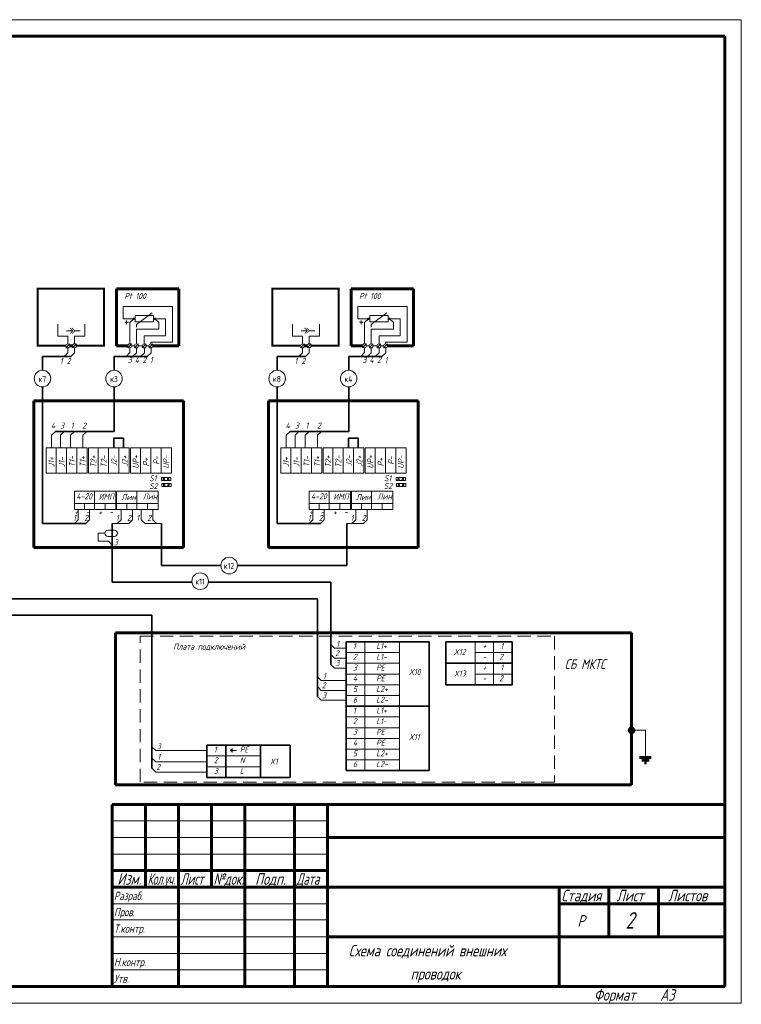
# Model space of a CAD drawing. Header units: millimetres. Extents: x 0 to 840, y 0 to 297.
# Tile 4 of 4: x 622 to 840, y 0 to 297. Entities that reach past the tile are written whole.
import ezdxf

# ---------------------------------------------------------------- set-up
doc = ezdxf.new("R2010")
doc.units = ezdxf.units.MM
for name, pattern in [('K5LT32768', [0]), ('K5LT32769', [0]), ('K5LT32770', [6, 4, -2]), ('K5LT_BASIC', [0]), ('K5LT_THIN', [0])]:
    doc.linetypes.add(name, pattern=pattern)
doc.layers.add('Системный слой', color=7, linetype='Continuous')
doc.styles.add('KTEXTSTYLE', font='GOST_AU.SHX', dxfattribs={"width": 0.96, "height": 5})

# ---------------------------------------------------------------- blocks, each defined once
blk = doc.blocks.new('U13')
at = {"layer": 'Системный слой', "true_color": 0xffffff}
h = blk.add_hatch(color=7, dxfattribs=at)
h.paths.add_polyline_path([(807.34, 82.89), (806.34, 81.9), (806.84, 81.7), (807.34, 81.9), (807.54, 82.4)])
h.paths.add_polyline_path([(806.34, 81.9), (807.34, 82.89), (806.84, 83.1), (806.34, 82.89), (806.14, 82.4)])
at = {"layer": 'Системный слой', "color": 5, "linetype": 'K5LT_BASIC', "lineweight": 60, "true_color": 0x0000ff}
for p, q in [((806.14, 81.7), (807.54, 83.1)), ((809.27, 74.21), (812.78, 74.21)), ((809.92, 73.39), (812.13, 73.39)), ((810.71, 72.6), (811.34, 72.6))]:
    blk.add_line(p, q, dxfattribs=at)
at = {"layer": 'Системный слой', "color": 7, "linetype": 'K5LT_THIN', "lineweight": 18}
for p in [(807.54, 82.4), (811.02, 74.71)]:
    blk.add_line(p, (811.02, 82.4), dxfattribs=at)
at = {"layer": 'Системный слой', "color": 5, "linetype": 'K5LT_BASIC', "lineweight": 60, "true_color": 0x0000ff}
blk.add_circle((806.84, 82.4), 0.701, dxfattribs=at)
blk = doc.blocks.new('U17')
at = {"layer": 'Системный слой', "color": 7, "linetype": 'K5LT_THIN', "lineweight": 18}
for p, q in [((648.73, 142.83), (650.62, 142.83)), ((648.73, 140.96), (650.62, 140.96))]:
    blk.add_line(p, q, dxfattribs=at)
for centre, start, end in [((648.73, 141.89), 90, 270), ((650.62, 141.89), 270, 90)]:
    blk.add_arc(centre, 0.934, start, end, dxfattribs=at)
blk = doc.blocks.new('U18')
at = {"layer": 'Системный слой', "color": 7, "linetype": 'K5LT_THIN', "lineweight": 18}
for p, q in [((638.08, 203.05), (636.2, 203.05)), ((640.28, 203.05), (638.68, 203.05))]:
    blk.add_line(p, q, dxfattribs=at)
at = {"layer": 'Системный слой', "color": 7, "linetype": 'K5LT_THIN', "const_width": 0.18}
for points in [[(637.23, 202.2), (638.08, 203.05), (637.23, 203.9)], [(637.83, 202.2), (638.68, 203.05), (637.83, 203.9)]]:
    blk.add_lwpolyline(points, dxfattribs=at)
blk = doc.blocks.new('U19')
at = {"layer": 'Системный слой', "color": 7, "linetype": 'K5LT_THIN', "lineweight": 18}
for p, q in [((708.96, 203.05), (707.08, 203.05)), ((711.16, 203.05), (709.56, 203.05))]:
    blk.add_line(p, q, dxfattribs=at)
at = {"layer": 'Системный слой', "color": 7, "linetype": 'K5LT_THIN', "const_width": 0.18}
for points in [[(708.11, 202.2), (708.96, 203.05), (708.11, 203.9)], [(708.71, 202.2), (709.56, 203.05), (708.71, 203.9)]]:
    blk.add_lwpolyline(points, dxfattribs=at)

msp = doc.modelspace()

# ---------------------------------------------------------------- linework, layer by layer
at = {"color": 7, "linetype": 'K5LT_THIN', "lineweight": 18}
for p, q in [((420, 297), (840, 297)), ((840, 297), (840, 0)), ((650, 55), (715, 55)), ((650, 50), (715, 50)), ((650, 45), (715, 45)), ((650, 30), (715, 30)), ((650, 25.18), (715, 25.18)), ((650, 20), (715, 20)), ((650, 15), (715, 15)), ((650, 10), (715, 10)), ((840, 0), (420, 0))]:
    msp.add_line(p, q, dxfattribs=at)
at = {"color": 5, "linetype": 'K5LT_BASIC', "lineweight": 60, "true_color": 0x0000ff}
for p, q in [((440, 292), (835, 292)), ((835, 292), (835, 5)), ((650, 60), (835, 60)), ((650, 5), (650, 60)), ((660, 55), (660, 60)), ((670, 5), (670, 60)), ((680, 55), (680, 60)), ((690, 5), (690, 60)), ((705, 5), (705, 60)), ((715, 5), (715, 60)), ((660, 50), (660, 55)), ((680, 50), (680, 55)), ((660, 45), (660, 50)), ((680, 45), (680, 50)), ((715, 50), (785, 50)), ((785, 50), (835, 50)), ((660, 40), (660, 45)), ((680, 40), (680, 45)), ((650, 40), (670, 40)), ((660, 35), (660, 40)), ((670, 40), (690, 40)), ((680, 35), (680, 40)), ((690, 40), (705, 40)), ((705, 40), (715, 40)), ((650, 35), (670, 35)), ((670, 35), (690, 35)), ((690, 35), (705, 35)), ((705, 35), (715, 35)), ((715, 35), (785, 35)), ((785, 35), (835, 35)), ((785, 20), (785, 35)), ((800, 20), (800, 35)), ((815, 20), (815, 35)), ((785, 30), (800, 30)), ((800, 30), (815, 30)), ((815, 30), (835, 30)), ((715, 20), (785, 20)), ((785, 5), (785, 20)), ((785, 20), (835, 20)), ((835, 5), (440, 5))]:
    msp.add_line(p, q, dxfattribs=at)
at = {"layer": 'Системный слой', "color": 5, "linetype": 'K5LT_BASIC', "lineweight": 60, "true_color": 0x0000ff}
for p, q in [((651.26, 215.73), (651.26, 198.51)), ((670.13, 215.73), (651.26, 215.73)), ((670.13, 198.51), (670.13, 215.73)), ((722.14, 215.73), (722.14, 198.51)), ((741.02, 215.73), (722.14, 215.73)), ((741.02, 198.51), (741.02, 215.73)), ((637.19, 198.51), (638, 198.51)), ((651.26, 198.51), (654.69, 198.51)), ((662.26, 198.51), (670.13, 198.51)), ((708.07, 198.51), (708.89, 198.51)), ((722.14, 198.51), (725.57, 198.51)), ((733.14, 198.51), (741.02, 198.51)), ((626.26, 181.94), (671.48, 181.94)), ((626.26, 137.56), (626.26, 181.94)), ((671.48, 181.94), (671.48, 137.56)), ((697.14, 181.94), (742.37, 181.94)), ((697.14, 137.56), (697.14, 181.94)), ((742.37, 181.94), (742.37, 137.56)), ((671.48, 137.56), (626.26, 137.56)), ((742.37, 137.56), (697.14, 137.56)), ((651.01, 111.84), (651.01, 65.88)), ((806.84, 111.84), (651.01, 111.84)), ((806.84, 65.88), (806.84, 111.84)), ((651.01, 65.88), (806.84, 65.88))]:
    msp.add_line(p, q, dxfattribs=at)
at = {"layer": 'Системный слой', "color": 7, "linetype": 'K5LT_THIN', "lineweight": 18}
for p, q in [((653.26, 206.7), (653.26, 210.43)), ((653.26, 210.43), (668.23, 210.43)), ((657.28, 204.9), (662.09, 208.51)), ((668.23, 210.43), (668.23, 199.61)), ((724.14, 206.7), (724.14, 210.43)), ((724.14, 210.43), (739.12, 210.43)), ((728.16, 204.9), (732.97, 208.51)), ((739.12, 210.43), (739.12, 199.61)), ((656.87, 206.7), (653.26, 206.7)), ((653.79, 205.61), (654.86, 205.61)), ((654.32, 205.07), (654.32, 206.14)), ((656.47, 206.7), (655.27, 205.5)), ((655.27, 205.5), (655.27, 199.11)), ((656.87, 207.7), (662.49, 207.7)), ((656.87, 205.7), (656.87, 207.7)), ((662.49, 205.7), (656.87, 205.7)), ((662.49, 207.7), (662.49, 205.7)), ((662.49, 206.7), (666.11, 206.7)), ((662.89, 206.7), (664.1, 205.5)), ((664.1, 205.5), (664.1, 203.49)), ((666.11, 206.7), (666.11, 201.48)), ((727.76, 206.7), (724.14, 206.7)), ((724.67, 205.61), (725.75, 205.61)), ((725.21, 205.07), (725.21, 206.14)), ((727.36, 206.7), (726.15, 205.5)), ((726.15, 205.5), (726.15, 199.11)), ((727.76, 207.7), (733.38, 207.7)), ((727.76, 205.7), (727.76, 207.7)), ((733.38, 205.7), (727.76, 205.7)), ((733.38, 207.7), (733.38, 205.7)), ((733.38, 206.7), (736.99, 206.7)), ((733.78, 206.7), (734.98, 205.5)), ((734.98, 205.5), (734.98, 203.49)), ((736.99, 206.7), (736.99, 201.48)), ((633.53, 205.02), (633.53, 201.42)), ((641.67, 205.02), (641.67, 201.42)), ((657.28, 204.9), (657.28, 204.11)), ((664.1, 203.49), (657.28, 203.49)), ((657.28, 203.49), (657.28, 199.09)), ((704.41, 205.02), (704.41, 201.42)), ((712.55, 205.02), (712.55, 201.42)), ((728.16, 204.9), (728.16, 204.11)), ((734.98, 203.49), (728.16, 203.49)), ((728.16, 203.49), (728.16, 199.09)), ((636.59, 201.42), (633.53, 201.42)), ((636.59, 201.42), (636.59, 199.11)), ((638.61, 201.42), (638.61, 199.11)), ((638.61, 201.42), (641.67, 201.42)), ((666.11, 201.48), (659.68, 201.48)), ((659.68, 201.48), (659.68, 199.09)), ((661.69, 199.61), (661.69, 199.08)), ((668.23, 199.61), (661.69, 199.61)), ((707.47, 201.42), (704.41, 201.42)), ((707.47, 201.42), (707.47, 199.11)), ((709.49, 201.42), (709.49, 199.11)), ((709.49, 201.42), (712.55, 201.42)), ((736.99, 201.48), (730.57, 201.48)), ((730.57, 201.48), (730.57, 199.09)), ((732.57, 199.61), (732.57, 199.08)), ((739.12, 199.61), (732.57, 199.61)), ((636.61, 196.41), (635.46, 195.26)), ((635.99, 197.89), (637.19, 199.09)), ((636.61, 197.89), (636.61, 196.41)), ((638.61, 196.41), (637.46, 195.26)), ((638, 197.91), (639.21, 199.11)), ((638.61, 197.91), (638.61, 196.41)), ((655.35, 196.44), (654.17, 195.26)), ((654.69, 197.91), (655.89, 199.11)), ((655.35, 197.91), (655.35, 196.44)), ((655.89, 198.51), (656.67, 198.51)), ((657.33, 196.42), (656.15, 195.24)), ((656.67, 197.89), (657.88, 199.09)), ((657.33, 197.89), (657.33, 196.42)), ((657.88, 198.51), (659.06, 198.51)), ((659.71, 196.41), (658.54, 195.23)), ((659.06, 197.88), (660.26, 199.09)), ((659.71, 197.88), (659.71, 196.41)), ((660.26, 198.51), (661.06, 198.51)), ((661.75, 196.41), (660.57, 195.23)), ((661.05, 197.87), (662.26, 199.08)), ((661.75, 197.88), (661.75, 196.41)), ((707.49, 196.41), (706.34, 195.26)), ((706.87, 197.89), (708.07, 199.09)), ((707.49, 197.89), (707.49, 196.41)), ((709.49, 196.41), (708.34, 195.26)), ((708.89, 197.91), (710.09, 199.11)), ((709.49, 197.91), (709.49, 196.41)), ((726.23, 196.44), (725.05, 195.26)), ((725.57, 197.91), (726.78, 199.11)), ((726.23, 197.91), (726.23, 196.44)), ((726.78, 198.51), (727.56, 198.51)), ((728.21, 196.42), (727.04, 195.24)), ((727.56, 197.89), (728.76, 199.09)), ((728.21, 197.89), (728.21, 196.42)), ((728.76, 198.51), (729.94, 198.51)), ((730.6, 196.41), (729.42, 195.23)), ((729.94, 197.88), (731.14, 199.09)), ((730.6, 197.88), (730.6, 196.41)), ((731.14, 198.51), (731.94, 198.51)), ((732.63, 196.41), (731.45, 195.23)), ((731.94, 197.87), (733.14, 199.08)), ((732.63, 197.88), (732.63, 196.41)), ((631.69, 171.52), (632.83, 172.66)), ((634.37, 171.52), (635.51, 172.66)), ((637.41, 171.52), (638.55, 172.66)), ((641.14, 171.52), (642.28, 172.66)), ((702.57, 171.52), (703.71, 172.66)), ((705.25, 171.52), (706.39, 172.66)), ((708.29, 171.52), (709.43, 172.66)), ((712.02, 171.52), (713.16, 172.66)), ((631.69, 167.73), (631.69, 171.52)), ((634.37, 167.73), (634.37, 171.52)), ((637.41, 167.73), (637.41, 171.52)), ((641.14, 167.73), (641.14, 171.52)), ((702.57, 167.73), (702.57, 171.52)), ((705.25, 167.73), (705.25, 171.52)), ((708.29, 167.73), (708.29, 171.52)), ((712.02, 167.73), (712.02, 171.52)), ((664.87, 157.78), (664.87, 158.75)), ((664.87, 158.75), (667.64, 158.75)), ((667.64, 157.78), (664.87, 157.78)), ((665.33, 158.47), (665.33, 158)), ((665.79, 158.47), (665.33, 158.47)), ((665.33, 158), (665.79, 158)), ((665.79, 158), (665.79, 158.47)), ((666.65, 158.47), (666.65, 158)), ((667.11, 158.47), (666.65, 158.47)), ((666.65, 158), (667.11, 158)), ((667.11, 158), (667.11, 158.47)), ((667.64, 158.75), (667.64, 157.78)), ((735.75, 157.78), (735.75, 158.75)), ((735.75, 158.75), (738.52, 158.75)), ((738.52, 157.78), (735.75, 157.78)), ((736.21, 158.47), (736.21, 158)), ((736.68, 158.47), (736.21, 158.47)), ((736.21, 158), (736.68, 158)), ((736.68, 158), (736.68, 158.47)), ((737.53, 158.47), (737.53, 158)), ((738, 158.47), (737.53, 158.47)), ((737.53, 158), (738, 158)), ((738, 158), (738, 158.47)), ((738.52, 158.75), (738.52, 157.78)), ((664.97, 155.97), (664.97, 156.95)), ((664.97, 156.95), (667.74, 156.95)), ((667.74, 155.97), (664.97, 155.97)), ((665.9, 156.66), (665.43, 156.66)), ((665.43, 156.66), (665.43, 156.2)), ((665.43, 156.2), (665.9, 156.2)), ((665.9, 156.2), (665.9, 156.66)), ((667.22, 156.66), (666.75, 156.66)), ((666.75, 156.66), (666.75, 156.2)), ((666.75, 156.2), (667.22, 156.2)), ((667.22, 156.2), (667.22, 156.66)), ((667.74, 156.95), (667.74, 155.97)), ((735.85, 155.97), (735.85, 156.95)), ((735.85, 156.95), (738.62, 156.95)), ((738.62, 155.97), (735.85, 155.97)), ((736.78, 156.66), (736.31, 156.66)), ((736.31, 156.66), (736.31, 156.2)), ((736.31, 156.2), (736.78, 156.2)), ((736.78, 156.2), (736.78, 156.66)), ((738.1, 156.66), (737.63, 156.66)), ((737.63, 156.66), (737.63, 156.2)), ((737.63, 156.2), (738.1, 156.2)), ((738.1, 156.2), (738.1, 156.66)), ((738.62, 156.95), (738.62, 155.97)), ((639.69, 149.06), (639.69, 146)), ((643.14, 149.06), (643.14, 146)), ((652.64, 149.06), (652.64, 146)), ((656.1, 149.06), (656.1, 146)), ((658.77, 149.06), (658.77, 146)), ((662.22, 149.06), (662.22, 146)), ((710.57, 149.06), (710.57, 146)), ((714.03, 149.06), (714.03, 146)), ((723.52, 149.06), (723.52, 146)), ((726.98, 149.06), (726.98, 146)), ((639.69, 146), (638.54, 144.86)), ((643.14, 146), (642, 144.86)), ((652.64, 146), (651.5, 144.86)), ((656.1, 146), (654.95, 144.86)), ((658.77, 146), (659.91, 144.86)), ((662.22, 146), (663.37, 144.86)), ((710.57, 146), (709.43, 144.86)), ((714.03, 146), (712.88, 144.86)), ((723.52, 146), (722.38, 144.86)), ((726.98, 146), (725.84, 144.86)), ((642, 144.86), (637, 144.86)), ((654.95, 144.86), (649.95, 144.86)), ((659.91, 144.86), (664.91, 144.86)), ((712.88, 144.86), (707.88, 144.86)), ((725.84, 144.86), (720.84, 144.86)), ((647.79, 141.89), (645.73, 141.89)), ((645.73, 141.89), (645.73, 139.49)), ((648.81, 139.49), (645.73, 139.49)), ((648.81, 139.49), (649.95, 138.35)), ((715.98, 108.3), (717.12, 107.16)), ((720.6, 107.16), (717.12, 107.16)), ((715.98, 105.3), (717.12, 104.16)), ((720.6, 104.16), (717.12, 104.16)), ((715.98, 102.3), (717.12, 101.16)), ((720.6, 101.16), (717.12, 101.16)), ((711.98, 98.58), (713.12, 97.44)), ((711.98, 95.58), (713.12, 94.44)), ((720.6, 97.44), (713.12, 97.44)), ((711.98, 92.58), (713.12, 91.44)), ((720.6, 94.44), (713.12, 94.44)), ((720.6, 91.44), (713.12, 91.44)), ((661.98, 77.4), (663.12, 76.26)), ((678.6, 76.26), (663.12, 76.26)), ((685.68, 76.33), (685.68, 76.44)), ((685.68, 76.33), (685.68, 76.21)), ((685.94, 76.33), (685.94, 76.66)), ((685.94, 76.33), (685.94, 76)), ((686.23, 76.33), (686.23, 76.99)), ((686.23, 76.33), (686.23, 75.67)), ((687.56, 76.33), (686.23, 76.33)), ((661.98, 74), (663.12, 72.86)), ((678.6, 72.86), (663.12, 72.86)), ((661.98, 70.94), (663.12, 69.79)), ((678.6, 69.79), (663.12, 69.79))]:
    msp.add_line(p, q, dxfattribs=at)
at = {"layer": 'Системный слой', "color": 7, "linetype": 'K5LT32768', "lineweight": 35}
for p, q in [((637.46, 195.26), (628.91, 195.26)), ((628.91, 191.11), (628.91, 195.26)), ((660.6, 195.26), (650.53, 195.26)), ((650.53, 191.11), (650.53, 195.26)), ((708.34, 195.26), (699.8, 195.26)), ((699.8, 191.11), (699.8, 195.26)), ((731.48, 195.26), (721.41, 195.26)), ((721.41, 191.11), (721.41, 195.26)), ((628.91, 144.86), (628.91, 186.11)), ((650.53, 172.66), (650.53, 186.11)), ((699.8, 144.86), (699.8, 186.11)), ((721.41, 172.66), (721.41, 186.11)), ((650.53, 172.66), (632.83, 172.66)), ((721.41, 172.66), (703.71, 172.66)), ((650.45, 167.73), (650.45, 170.62)), ((650.45, 170.62), (653.41, 170.62)), ((653.41, 170.62), (653.41, 167.73)), ((721.33, 167.73), (721.33, 170.62)), ((721.33, 170.62), (724.29, 170.62)), ((724.29, 170.62), (724.29, 167.73)), ((642, 144.86), (628.91, 144.86)), ((649.95, 144.86), (649.95, 127.14)), ((664.91, 144.86), (664.91, 132.14)), ((712.88, 144.86), (699.8, 144.86)), ((720.84, 144.86), (720.84, 132.14)), ((664.91, 132.14), (682.8, 132.14)), ((687.8, 132.14), (720.84, 132.14)), ((649.95, 127.14), (674.06, 127.14)), ((679.03, 127.14), (715.98, 127.14)), ((715.98, 127.14), (715.98, 102.3)), ((537.75, 122.14), (711.98, 122.14)), ((711.98, 122.14), (711.98, 92.58)), ((545.01, 117.14), (661.98, 117.14)), ((661.98, 117.14), (661.98, 70.94)), ((745.71, 109.1), (720.6, 109.1)), ((720.6, 70.22), (720.6, 109.1)), ((745.71, 70.22), (745.71, 109.1)), ((750.71, 109.1), (770.82, 109.1)), ((750.71, 96.14), (750.71, 109.1)), ((770.82, 96.14), (770.82, 109.1)), ((750.71, 102.62), (770.82, 102.62)), ((750.71, 96.14), (770.82, 96.14)), ((720.6, 89.66), (745.71, 89.66)), ((678.6, 68.16), (678.6, 77.88)), ((678.6, 77.88), (703.71, 77.88)), ((684.27, 77.88), (684.27, 68.16)), ((694.8, 77.88), (694.8, 68.16)), ((703.71, 68.16), (703.71, 77.88)), ((745.71, 70.22), (720.6, 70.22)), ((703.71, 68.16), (678.6, 68.16))]:
    msp.add_line(p, q, dxfattribs=at)
at = {"layer": 'Системный слой', "color": 18, "linetype": 'K5LT32769', "lineweight": 15, "true_color": 0x010101}
for p, q in [((630.06, 167.73), (642.43, 167.73)), ((630.06, 167.71), (630.06, 160.05)), ((633.04, 167.73), (633.04, 160.03)), ((636.16, 167.73), (636.16, 160.03)), ((639.29, 167.73), (639.29, 160.03)), ((642.43, 167.73), (642.43, 160.03)), ((642.77, 167.73), (655.14, 167.73)), ((642.77, 167.71), (642.77, 160.05)), ((645.75, 167.73), (645.75, 160.03)), ((648.87, 167.73), (648.87, 160.03)), ((652.01, 167.73), (652.01, 160.03)), ((655.14, 167.73), (655.14, 160.03)), ((655.54, 167.72), (667.9, 167.72)), ((655.54, 167.7), (655.54, 160.04)), ((658.52, 167.72), (658.52, 160.02)), ((661.63, 167.72), (661.63, 160.02)), ((664.77, 167.72), (664.77, 160.02)), ((667.9, 167.72), (667.9, 160.02)), ((700.94, 167.73), (713.31, 167.73)), ((700.94, 167.71), (700.94, 160.05)), ((703.92, 167.73), (703.92, 160.03)), ((707.04, 167.73), (707.04, 160.03)), ((710.18, 167.73), (710.18, 160.03)), ((713.31, 167.73), (713.31, 160.03)), ((713.66, 167.73), (726.02, 167.73)), ((713.66, 167.71), (713.66, 160.05)), ((716.64, 167.73), (716.64, 160.03)), ((719.75, 167.73), (719.75, 160.03)), ((722.89, 167.73), (722.89, 160.03)), ((726.02, 167.73), (726.02, 160.03)), ((726.42, 167.72), (738.79, 167.72)), ((726.42, 167.7), (726.42, 160.04)), ((729.4, 167.72), (729.4, 160.02)), ((732.51, 167.72), (732.51, 160.02)), ((735.65, 167.72), (735.65, 160.02)), ((738.79, 167.72), (738.79, 160.02)), ((630.06, 160.03), (642.43, 160.03)), ((642.77, 160.03), (655.14, 160.03)), ((655.54, 160.02), (667.9, 160.02)), ((700.94, 160.03), (713.31, 160.03)), ((713.66, 160.03), (726.02, 160.03)), ((726.42, 160.02), (738.79, 160.02)), ((638.54, 149.06), (638.54, 154.61)), ((638.54, 154.61), (651.04, 154.61)), ((644.66, 154.61), (644.66, 149.06)), ((651.04, 154.61), (651.04, 149.06)), ((651.32, 154.61), (663.83, 154.61)), ((651.32, 149.06), (651.32, 154.61)), ((657.45, 154.61), (657.45, 149.06)), ((663.83, 154.61), (663.83, 149.06)), ((709.42, 149.06), (709.42, 154.61)), ((709.42, 154.61), (721.93, 154.61)), ((715.54, 154.61), (715.54, 149.06)), ((721.93, 154.61), (721.93, 149.06)), ((722.21, 154.61), (734.71, 154.61)), ((722.21, 149.06), (722.21, 154.61)), ((728.33, 154.61), (728.33, 149.06)), ((734.71, 154.61), (734.71, 149.06)), ((651.04, 150.93), (638.54, 150.93)), ((651.04, 149.06), (638.54, 149.06)), ((641.58, 150.93), (641.58, 149.06)), ((647.86, 150.93), (647.86, 149.05)), ((663.83, 150.93), (651.32, 150.93)), ((663.83, 149.06), (651.32, 149.06)), ((654.37, 150.93), (654.37, 149.06)), ((660.65, 150.93), (660.65, 149.05)), ((721.93, 150.93), (709.42, 150.93)), ((721.93, 149.06), (709.42, 149.06)), ((712.46, 150.93), (712.46, 149.06)), ((718.74, 150.93), (718.74, 149.05)), ((734.71, 150.93), (722.21, 150.93)), ((734.71, 149.06), (722.21, 149.06)), ((725.25, 150.93), (725.25, 149.06)), ((731.53, 150.93), (731.53, 149.05)), ((726.27, 109.1), (726.27, 70.22)), ((736.8, 109.1), (736.8, 99.38)), ((770.82, 109.1), (759.62, 109.1)), ((759.62, 109.1), (759.62, 102.62)), ((765.15, 109.1), (765.15, 96.14)), ((736.8, 105.86), (720.6, 105.86)), ((759.62, 105.86), (770.82, 105.86)), ((736.8, 102.62), (720.6, 102.62)), ((750.71, 102.62), (770.82, 102.62)), ((770.82, 102.62), (759.62, 102.62)), ((759.62, 102.62), (759.62, 96.14)), ((720.6, 99.38), (736.8, 99.38)), ((736.8, 99.38), (720.6, 99.38)), ((736.8, 99.38), (736.8, 89.66)), ((759.62, 99.38), (770.82, 99.38)), ((736.8, 96.14), (720.6, 96.14)), ((736.8, 92.9), (720.6, 92.9)), ((736.8, 89.66), (720.6, 89.66)), ((736.8, 89.66), (736.8, 79.94)), ((736.8, 86.42), (720.6, 86.42)), ((736.8, 83.18), (720.6, 83.18)), ((736.8, 79.94), (720.6, 79.94)), ((736.8, 79.94), (736.8, 70.22)), ((694.8, 74.64), (678.6, 74.64)), ((736.8, 76.7), (720.6, 76.7)), ((694.8, 71.4), (678.6, 71.4)), ((736.8, 73.46), (720.6, 73.46))]:
    msp.add_line(p, q, dxfattribs=at)
at = {"layer": 'Системный слой', "color": 5, "linetype": 'K5LT32770', "lineweight": 15, "true_color": 0x0000ff}
for p, q in [((658.44, 110.77), (783.55, 110.77)), ((658.44, 66.77), (658.44, 110.77)), ((783.55, 110.77), (783.55, 66.77)), ((783.55, 66.77), (658.44, 66.77))]:
    msp.add_line(p, q, dxfattribs=at)
at = {"layer": 'Системный слой', "color": 5, "linetype": 'K5LT_BASIC', "true_color": 0x0000ff, "const_width": 0.6}
for points in [[(635.99, 198.51), (627.48, 198.51), (627.48, 215.73), (647.48, 215.73), (647.48, 198.51), (639.21, 198.51)], [(706.87, 198.51), (698.37, 198.51), (698.37, 215.73), (718.37, 215.73), (718.37, 198.51), (710.09, 198.51)], [(638, 198.51), (637.19, 198.51)], [(638, 198.51), (637.19, 198.51)], [(647.48, 198.51), (639.21, 198.51)], [(708.89, 198.51), (708.07, 198.51)], [(708.89, 198.51), (708.07, 198.51)], [(718.37, 198.51), (710.09, 198.51)]]:
    msp.add_lwpolyline(points, dxfattribs=at)
at = {"layer": 'Системный слой', "color": 7, "linetype": 'K5LT_THIN', "lineweight": 18}
for centre, radius in [((656.47, 206.7), 0.201), ((662.89, 206.7), 0.201), ((727.36, 206.7), 0.201), ((733.78, 206.7), 0.201), ((636.59, 198.49), 0.602), ((638.61, 198.51), 0.602), ((655.29, 198.51), 0.602), ((657.28, 198.49), 0.602), ((659.66, 198.48), 0.602), ((661.66, 198.48), 0.602), ((707.47, 198.49), 0.602), ((709.49, 198.51), 0.602), ((726.17, 198.51), 0.602), ((728.16, 198.49), 0.602), ((730.54, 198.48), 0.602), ((732.54, 198.48), 0.602)]:
    msp.add_circle(centre, radius, dxfattribs=at)
for centre in [(628.91, 188.61), (650.53, 188.61), (699.8, 188.61), (721.41, 188.61), (685.3, 132.14), (676.55, 127.42)]:
    msp.add_arc(centre, 2.5, 0, 360, dxfattribs=at)

# ---------------------------------------------------------------- block references
at = {"layer": 'Системный слой'}
for name in ['U18', 'U19', 'U17', 'U13']:
    msp.add_blockref(name, (0, 0), dxfattribs=at)

# ---------------------------------------------------------------- texts
at = {"color": 7, "char_height": 2.5, "attachment_point": 1, "style": 'KTEXTSTYLE'}
for s, insert in [('\\H3.5;\\W0.965;\\Q15;\\Q15;Изм.', (651.53, 39.23)), ('\\H3.5;\\W0.965;\\Q15;\\Q15;\\W0.735;Кол.уч.', (660.65, 39.23)), ('\\H3.5;\\W0.965;\\Q15;\\Q15;\\W0.816;Лист', (670.6, 39.23)), ('\\H3.5;\\W0.965;\\Q15;\\Q15;\\W0.859;№док.', (680.57, 39.23)), ('\\H3.5;\\W0.965;\\Q15;\\Q15;Подп.', (693.15, 39.23)), ('\\H3.5;\\W0.965;\\Q15;\\Q15;\\W0.816;Дата', (705.6, 39.23)), ('\\H3.5;\\W0.965;\\Q15;\\Q15;\\H2.50;Разраб.', (650.5, 33.63)), ('\\H3.5;\\W0.965;\\Q15;\\Q15;Стадия', (785.66, 34.23)), ('\\H3.5;\\W0.965;\\Q15;\\Q15;Лист', (802.33, 34.23)), ('\\H3.5;\\W0.965;\\Q15;\\Q15;Листов', (817.88, 34.23)), ('\\H3.5;\\W0.965;\\Q15;\\Q15;\\H2.50;Пров.', (650.5, 28.73)), ('\\H3.5;\\W0.965;\\Q15;\\Q15;\\H5.00;2', (805, 27.47)), ('\\H3.5;\\W0.965;\\Q15;\\Q15;Р', (790.52, 26.58)), ('\\H3.5;\\W0.965;\\Q15;\\Q15;\\H2.50;Т.контр.', (650.5, 23.73)), ('\\H3.5;\\W0.965;\\Q15;\\Q15;Схема соединений внешних', (721.44, 17.58)), ('\\H3.5;\\W0.965;\\Q15;\\Q15;\\H2.50;Н.контр.', (650.5, 13.63)), ('\\H3.5;\\W0.965;\\Q15;\\Q15;проводок', (740.1, 10.58)), ('\\H3.5;\\W0.965;\\Q15;\\Q15;\\H2.50;Утв.', (650.5, 8.63)), ('\\H3.5;\\W0.965;\\Q15;\\Q15;Формат', (795.5, 4.23)), ('\\H3.5;\\W0.965;\\Q15;\\Q15;A3', (815.5, 4.23))]:
    msp.add_mtext(s, dxfattribs=dict(at, insert=insert))
at = {"layer": 'Системный слой', "color": 7, "char_height": 2.5, "attachment_point": 1, "style": 'KTEXTSTYLE'}
for s, insert in [('\\H3.5;\\W0.965;\\Q15;\\Q15;\\H1.80;Pt 100', (653.68, 214.45)), ('\\H3.5;\\W0.965;\\Q15;\\Q15;\\H1.80;Pt 100', (724.56, 214.45)), ('\\H3.5;\\W0.965;\\Q15;\\Q15;\\H1.80;1', (634.16, 194.86)), ('\\H3.5;\\W0.965;\\Q15;\\Q15;\\H1.80;2', (636.23, 194.83)), ('\\H3.5;\\W0.965;\\Q15;\\Q15;\\H1.80;3', (654.66, 195.13)), ('\\H3.5;\\W0.965;\\Q15;\\Q15;\\H1.80;4', (656.81, 195.13)), ('\\H3.5;\\W0.965;\\Q15;\\Q15;\\H1.80;2', (659.09, 195.13)), ('\\H3.5;\\W0.965;\\Q15;\\Q15;\\H1.80;1', (661.35, 195.13)), ('\\H3.5;\\W0.965;\\Q15;\\Q15;\\H1.80;1', (705.04, 194.86)), ('\\H3.5;\\W0.965;\\Q15;\\Q15;\\H1.80;2', (707.12, 194.83)), ('\\H3.5;\\W0.965;\\Q15;\\Q15;\\H1.80;3', (725.55, 195.13)), ('\\H3.5;\\W0.965;\\Q15;\\Q15;\\H1.80;4', (727.69, 195.13)), ('\\H3.5;\\W0.965;\\Q15;\\Q15;\\H1.80;2', (729.97, 195.13)), ('\\H3.5;\\W0.965;\\Q15;\\Q15;\\H1.80;1', (732.23, 195.13)), ('\\H3.5;\\W0.965;\\Q15;\\Q0;\\H1.80;к7', (627.72, 189.4)), ('\\H3.5;\\W0.965;\\Q15;\\Q0;\\H1.80;к3', (649.33, 189.4)), ('\\H3.5;\\W0.965;\\Q15;\\Q0;\\H1.80;к8', (698.51, 189.4)), ('\\H3.5;\\W0.965;\\Q15;\\Q0;\\H1.80;к4', (720.12, 189.4)), ('\\H3.5;\\W0.965;\\Q15;\\Q15;\\H1.80;4', (631.46, 175.32)), ('\\H3.5;\\W0.965;\\Q15;\\Q15;\\H1.80;3', (634.26, 175.32)), ('\\H3.5;\\W0.965;\\Q15;\\Q15;\\H1.80;1', (637.46, 175.32)), ('\\H3.5;\\W0.965;\\Q15;\\Q15;\\H1.80;2', (640.93, 175.32)), ('\\H3.5;\\W0.965;\\Q15;\\Q15;\\H1.80;4', (702.34, 175.32)), ('\\H3.5;\\W0.965;\\Q15;\\Q15;\\H1.80;3', (705.15, 175.32)), ('\\H3.5;\\W0.965;\\Q15;\\Q15;\\H1.80;1', (708.35, 175.32)), ('\\H3.5;\\W0.965;\\Q15;\\Q15;\\H1.80;2', (711.82, 175.32)), ('\\H3.5;\\W0.965;\\Q15;\\Q15;\\H1.80;S1', (661.17, 159.41)), ('\\H3.5;\\W0.965;\\Q15;\\Q15;\\H1.80;S1', (732.06, 159.41)), ('\\H3.5;\\W0.965;\\Q15;\\Q15;\\H1.80;S2', (661.16, 157.07)), ('\\H3.5;\\W0.965;\\Q15;\\Q15;\\H1.80;S2', (732.04, 157.07)), ('\\H3.5;\\W0.965;\\Q15;\\Q15;\\H1.80;4-20', (639.15, 153.96)), ('\\H3.5;\\W0.965;\\Q15;\\Q15;\\H1.80;ИМП', (645.89, 153.87)), ('\\H3.5;\\W0.965;\\Q15;\\Q15;\\H1.80;Лин', (652.75, 153.72)), ('\\H3.5;\\W0.965;\\Q15;\\Q15;\\H1.80;Лин', (659.2, 153.9)), ('\\H3.5;\\W0.965;\\Q15;\\Q15;\\H1.80;4-20', (710.03, 153.96)), ('\\H3.5;\\W0.965;\\Q15;\\Q15;\\H1.80;ИМП', (716.77, 153.87)), ('\\H3.5;\\W0.965;\\Q15;\\Q15;\\H1.80;Лин', (723.64, 153.72)), ('\\H3.5;\\W0.965;\\Q15;\\Q15;\\H1.80;Лин', (730.08, 153.9)), ('\\H3.5;\\W0.965;\\Q15;\\Q15;\\H1.80;+', (638.54, 149.24)), ('\\H3.5;\\W0.965;\\Q15;\\Q15;\\H1.80;+', (645.76, 149.12)), ('\\H3.5;\\W0.965;\\Q15;\\Q15;\\H1.80;+', (709.42, 149.24)), ('\\H3.5;\\W0.965;\\Q15;\\Q15;\\H1.80;+', (716.64, 149.12)), ('\\H3.5;\\W0.965;\\Q15;\\Q15;\\H1.80;1', (638.16, 147.45)), ('\\H3.5;\\W0.965;\\Q15;\\Q15;\\H1.80;2', (641.49, 147.43)), ('\\H3.5;\\W0.965;\\Q15;\\Q15;\\H1.80;-', (642.03, 149.18)), ('\\H3.5;\\W0.965;\\Q15;\\Q15;\\H1.80;-', (649.06, 149.23)), ('\\H3.5;\\W0.965;\\Q15;\\Q15;\\H1.80;1', (651.12, 147.45)), ('\\H3.5;\\W0.965;\\Q15;\\Q15;\\H1.80;2', (654.45, 147.43)), ('\\H3.5;\\W0.965;\\Q15;\\Q15;\\H1.80;1', (657.24, 147.45)), ('\\H3.5;\\W0.965;\\Q15;\\Q15;\\H1.80;2', (660.57, 147.43)), ('\\H3.5;\\W0.965;\\Q15;\\Q15;\\H1.80;1', (709.05, 147.45)), ('\\H3.5;\\W0.965;\\Q15;\\Q15;\\H1.80;2', (712.38, 147.43)), ('\\H3.5;\\W0.965;\\Q15;\\Q15;\\H1.80;-', (712.91, 149.18)), ('\\H3.5;\\W0.965;\\Q15;\\Q15;\\H1.80;-', (719.94, 149.23)), ('\\H3.5;\\W0.965;\\Q15;\\Q15;\\H1.80;1', (722, 147.45)), ('\\H3.5;\\W0.965;\\Q15;\\Q15;\\H1.80;2', (725.33, 147.43)), ('\\H3.5;\\W0.965;\\Q15;\\Q15;\\H1.80;3', (650.46, 140.04)), ('\\H3.5;\\W0.965;\\Q15;\\Q0;\\H1.80;к12', (683.68, 132.93)), ('\\H3.5;\\W0.965;\\Q15;\\Q0;\\H1.80;к11', (675.09, 128.21)), ('\\H3.5;\\W0.965;\\Q15;\\Q15;\\H1.80;Плата подключений', (668.4, 108.54)), ('\\H3.5;\\W0.965;\\Q15;\\Q15;\\H1.80;1', (717.64, 109.39)), ('\\H3.5;\\W0.965;\\Q15;\\Q15;\\H1.80;1', (722.69, 108.72)), ('\\H3.5;\\W0.965;\\Q15;\\Q15;\\H1.80;L1+', (729.71, 108.72)), ('\\H3.5;\\W0.965;\\Q15;\\Q15;\\H1.80;+', (761.82, 108.72)), ('\\H3.5;\\W0.965;\\Q15;\\Q15;\\H1.80;1', (767.23, 108.72)), ('\\H3.5;\\W0.965;\\Q15;\\Q15;\\H1.80;2', (717.3, 106.58)), ('\\H3.5;\\W0.965;\\Q15;\\Q15;\\H1.80;2', (722.69, 105.48)), ('\\H3.5;\\W0.965;\\Q15;\\Q15;\\H1.80;L1-', (729.71, 105.48)), ('\\H3.5;\\W0.965;\\Q15;\\Q15;\\H1.80;X12', (753.17, 106.93)), ('\\H3.5;\\W0.965;\\Q15;\\Q15;\\H1.80;-', (761.82, 105.48)), ('\\H3.5;\\W0.965;\\Q15;\\Q15;\\H1.80;2', (766.89, 105.48)), ('\\H3.5;\\W0.965;\\Q15;\\Q15;\\H1.80;3', (717.42, 103.58)), ('\\H3.5;\\W0.965;\\Q15;\\Q15;\\H1.80;3', (722.69, 102.24)), ('\\H3.5;\\W0.965;\\Q15;\\Q15;\\H1.80;PE', (729.71, 102.24)), ('\\H3.5;\\W0.965;\\Q15;\\Q15;\\H1.80;+', (761.82, 102.24)), ('\\H3.5;\\W0.965;\\Q15;\\Q15;\\H1.80;1', (767.23, 102.24)), ('\\H3.5;\\W0.965;\\Q15;\\Q15;\\H3.00;СБ МКТС', (786.66, 103.87)), ('\\H3.5;\\W0.965;\\Q15;\\Q15;\\H1.80;1', (713.64, 99.67)), ('\\H3.5;\\W0.965;\\Q15;\\Q15;\\H1.80;4', (722.69, 99)), ('\\H3.5;\\W0.965;\\Q15;\\Q15;\\H1.80;PE', (729.71, 99)), ('\\H3.5;\\W0.965;\\Q15;\\Q15;\\H1.80;X10', (739.59, 100.89)), ('\\H3.5;\\W0.965;\\Q15;\\Q15;\\H1.80;X13', (753.17, 100.45)), ('\\H3.5;\\W0.965;\\Q15;\\Q15;\\H1.80;2', (766.89, 99)), ('\\H3.5;\\W0.965;\\Q15;\\Q15;\\H1.80;2', (713.3, 96.86)), ('\\H3.5;\\W0.965;\\Q15;\\Q15;\\H1.80;5', (722.69, 95.76)), ('\\H3.5;\\W0.965;\\Q15;\\Q15;\\H1.80;L2+', (729.71, 95.76)), ('\\H3.5;\\W0.965;\\Q15;\\Q15;\\H1.80;-', (761.82, 99)), ('\\H3.5;\\W0.965;\\Q15;\\Q15;\\H1.80;3', (713.42, 93.86)), ('\\H3.5;\\W0.965;\\Q15;\\Q15;\\H1.80;6', (722.69, 92.52)), ('\\H3.5;\\W0.965;\\Q15;\\Q15;\\H1.80;L2-', (729.71, 92.52)), ('\\H3.5;\\W0.965;\\Q15;\\Q15;\\H1.80;1', (722.69, 89.28)), ('\\H3.5;\\W0.965;\\Q15;\\Q15;\\H1.80;L1+', (729.71, 89.28)), ('\\H3.5;\\W0.965;\\Q15;\\Q15;\\H1.80;2', (722.69, 86.04)), ('\\H3.5;\\W0.965;\\Q15;\\Q15;\\H1.80;L1-', (729.71, 86.04)), ('\\H3.5;\\W0.965;\\Q15;\\Q15;\\H1.80;3', (722.69, 82.8)), ('\\H3.5;\\W0.965;\\Q15;\\Q15;\\H1.80;PE', (729.71, 82.8)), ('\\H3.5;\\W0.965;\\Q15;\\Q15;\\H1.80;X11', (739.59, 81.24)), ('\\H3.5;\\W0.965;\\Q15;\\Q15;\\H1.80;3', (663.44, 78.49)), ('\\H3.5;\\W0.965;\\Q15;\\Q15;\\H1.80;1', (680.69, 77.5)), ('\\H3.5;\\W0.965;\\Q15;\\Q15;\\H1.80;PE', (688.52, 77.5)), ('\\H3.5;\\W0.965;\\Q15;\\Q15;\\H1.80;4', (722.69, 79.56)), ('\\H3.5;\\W0.965;\\Q15;\\Q15;\\H1.80;PE', (729.71, 79.56)), ('\\H3.5;\\W0.965;\\Q15;\\Q15;\\H1.80;1', (663.62, 75.28)), ('\\H3.5;\\W0.965;\\Q15;\\Q15;\\H1.80;5', (722.69, 76.32)), ('\\H3.5;\\W0.965;\\Q15;\\Q15;\\H1.80;L2+', (729.71, 76.32)), ('\\H3.5;\\W0.965;\\Q15;\\Q15;\\H1.80;2', (663.3, 72.21)), ('\\H3.5;\\W0.965;\\Q15;\\Q15;\\H1.80;2', (680.69, 74.26)), ('\\H3.5;\\W0.965;\\Q15;\\Q15;\\H1.80;N', (688.52, 74.26)), ('\\H3.5;\\W0.965;\\Q15;\\Q15;\\H1.80;X1', (697.59, 73.89)), ('\\H3.5;\\W0.965;\\Q15;\\Q15;\\H1.80;6', (722.69, 73.08)), ('\\H3.5;\\W0.965;\\Q15;\\Q15;\\H1.80;L2-', (729.71, 73.08)), ('\\H3.5;\\W0.965;\\Q15;\\Q15;\\H1.80;3', (680.69, 71.02)), ('\\H3.5;\\W0.965;\\Q15;\\Q15;\\H1.80;L', (688.52, 71.02))]:
    msp.add_mtext(s, dxfattribs=dict(at, insert=insert))
at = {"layer": 'Системный слой', "color": 7, "char_height": 2.5, "attachment_point": 1, "rotation": 90, "style": 'KTEXTSTYLE'}
for s, insert in [('\\H3.5;\\W0.965;\\Q15;\\Q15;\\H1.80;J1+', (630.69, 161.87)), ('\\H3.5;\\W0.965;\\Q15;\\Q15;\\H1.80;J1-', (633.82, 161.86)), ('\\H3.5;\\W0.965;\\Q15;\\Q15;\\H1.80;T1-', (636.96, 161.86)), ('\\H3.5;\\W0.965;\\Q15;\\Q15;\\H1.80;T1+', (640.16, 161.84)), ('\\H3.5;\\W0.965;\\Q15;\\Q15;\\H1.80;T2+', (643.41, 161.71)), ('\\H3.5;\\W0.965;\\Q15;\\Q15;\\H1.80;T2-', (646.53, 161.7)), ('\\H3.5;\\W0.965;\\Q15;\\Q15;\\H1.80;J2-', (649.67, 162.03)), ('\\H3.5;\\W0.965;\\Q15;\\Q15;\\H1.80;J2+', (652.87, 162)), ('\\H3.5;\\W0.965;\\Q15;\\Q15;\\H1.80;UP+', (656.17, 161.42)), ('\\H3.5;\\W0.965;\\Q15;\\Q15;\\H1.80;P+', (659.29, 162.08)), ('\\H3.5;\\W0.965;\\Q15;\\Q15;\\H1.80;P-', (662.43, 162.58)), ('\\H3.5;\\W0.965;\\Q15;\\Q15;\\H1.80;UP-', (665.39, 161.4)), ('\\H3.5;\\W0.965;\\Q15;\\Q15;\\H1.80;J1+', (701.58, 161.87)), ('\\H3.5;\\W0.965;\\Q15;\\Q15;\\H1.80;J1-', (704.7, 161.86)), ('\\H3.5;\\W0.965;\\Q15;\\Q15;\\H1.80;T1-', (707.84, 161.86)), ('\\H3.5;\\W0.965;\\Q15;\\Q15;\\H1.80;T1+', (711.04, 161.84)), ('\\H3.5;\\W0.965;\\Q15;\\Q15;\\H1.80;T2+', (714.29, 161.71)), ('\\H3.5;\\W0.965;\\Q15;\\Q15;\\H1.80;T2-', (717.41, 161.7)), ('\\H3.5;\\W0.965;\\Q15;\\Q15;\\H1.80;J2-', (720.55, 162.03)), ('\\H3.5;\\W0.965;\\Q15;\\Q15;\\H1.80;J2+', (723.75, 162)), ('\\H3.5;\\W0.965;\\Q15;\\Q15;\\H1.80;UP+', (727.05, 161.42)), ('\\H3.5;\\W0.965;\\Q15;\\Q15;\\H1.80;P+', (730.18, 162.08)), ('\\H3.5;\\W0.965;\\Q15;\\Q15;\\H1.80;P-', (733.32, 162.58)), ('\\H3.5;\\W0.965;\\Q15;\\Q15;\\H1.80;UP-', (736.27, 161.4))]:
    msp.add_mtext(s, dxfattribs=dict(at, insert=insert))

doc.saveas('drawing.dxf')
